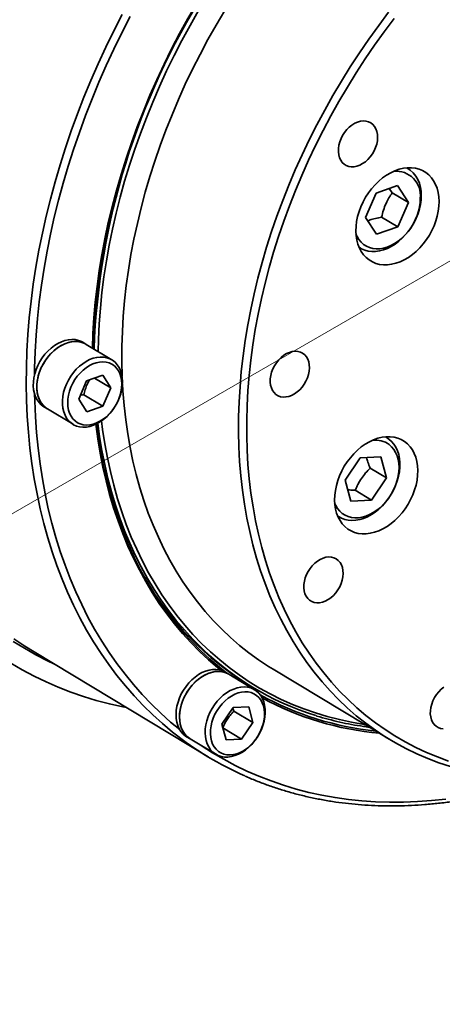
# Model space of a CAD drawing. Header units: millimetres. Extents: x -10540 to 6039, y -7467 to 6433.
# Tile 227 of 236: x 5878.72 to 5887.48, y -6901.95 to -6881.56. Entities that reach past the tile are written whole.
import ezdxf

# ---------------------------------------------------------------- set-up
doc = ezdxf.new("R2010")
doc.units = ezdxf.units.MM
doc.header["$LTSCALE"] = 8
doc.layers.add('1轮廓实线层', color=7, linetype='Continuous', lineweight=18)

msp = doc.modelspace()

# ---------------------------------------------------------------- linework, layer by layer
at = {"color": 7, "linetype": 'Continuous', "lineweight": 35}
for p, q in [((5886.768, -6884.639), (5886.741, -6884.623)), ((5885.887, -6885.651), (5886.107, -6885.146)), ((5886.107, -6885.146), (5886.549, -6884.992)), ((5886.437, -6885.14), (5886.372, -6885.054)), ((5886.437, -6885.14), (5886.773, -6885.342)), ((5886.549, -6884.992), (5886.773, -6885.342)), ((5886.773, -6885.342), (5886.553, -6885.846)), ((5886.111, -6886), (5885.887, -6885.651)), ((5886.218, -6885.644), (5886.553, -6885.846)), ((5886.553, -6885.846), (5886.111, -6886)), ((5885.75, -6886.267), (5885.777, -6886.284)), ((5880.098, -6888.279), (5880.026, -6888.236)), ((5880.629, -6888.599), (5880.098, -6888.279)), ((5879.941, -6889.411), (5880.106, -6889.033)), ((5880.106, -6889.033), (5880.438, -6888.917)), ((5880.268, -6888.977), (5880.605, -6889.18)), ((5880.438, -6888.917), (5880.605, -6889.18)), ((5880.605, -6889.18), (5880.441, -6889.558)), ((5880.109, -6889.673), (5879.941, -6889.411)), ((5880.048, -6889.321), (5880.441, -6889.558)), ((5879.221, -6889.572), (5879.293, -6889.615)), ((5879.293, -6889.615), (5879.824, -6889.935)), ((5880.441, -6889.558), (5880.109, -6889.673)), ((5886.327, -6890.209), (5886.299, -6890.193)), ((5885.461, -6891.088), (5885.772, -6890.63)), ((5885.772, -6890.63), (5886.2, -6890.609)), ((5886.2, -6890.609), (5886.317, -6891.045)), ((5885.982, -6890.843), (5886.317, -6891.045)), ((5885.577, -6891.524), (5885.461, -6891.088)), ((5886.317, -6891.045), (5886.006, -6891.503)), ((5885.67, -6891.301), (5886.006, -6891.503)), ((5886.006, -6891.503), (5885.577, -6891.524)), ((5885.308, -6891.838), (5885.335, -6891.854)), ((5879.016, -6894.647), (5882.627, -6896.823)), ((5883.055, -6895.112), (5882.983, -6895.068)), ((5883.586, -6895.431), (5883.055, -6895.112)), ((5883.969, -6895.005), (5886.388, -6896.463)), ((5883.474, -6895.337), (5883.546, -6895.38)), ((5882.909, -6896.144), (5883.143, -6895.801)), ((5883.159, -6895.875), (5883.135, -6895.813)), ((5883.143, -6895.801), (5883.464, -6895.785)), ((5883.159, -6895.875), (5883.552, -6896.112)), ((5883.464, -6895.785), (5883.552, -6896.112)), ((5882.997, -6896.471), (5882.909, -6896.144)), ((5883.552, -6896.112), (5883.318, -6896.455)), ((5882.93, -6896.221), (5883.318, -6896.455)), ((5882.178, -6896.404), (5882.25, -6896.448)), ((5882.25, -6896.448), (5882.781, -6896.768)), ((5883.318, -6896.455), (5882.997, -6896.471))]:
    msp.add_line(p, q, dxfattribs=at)
at = {"color": 7, "linetype": 'Continuous', "lineweight": 35, "flags": 128}
for points in [[(5880.225, -6888.356), (5880.236, -6888.056), (5880.256, -6887.733), (5880.284, -6887.408), (5880.322, -6887.08), (5880.367, -6886.752), (5880.422, -6886.422), (5880.484, -6886.091), (5880.555, -6885.759), (5880.635, -6885.428), (5880.722, -6885.096), (5880.818, -6884.764), (5880.922, -6884.433), (5881.034, -6884.104), (5881.154, -6883.775), (5881.281, -6883.448), (5881.416, -6883.122), (5881.559, -6882.799), (5881.709, -6882.478), (5881.866, -6882.16), (5882.031, -6881.845), (5882.202, -6881.533), (5882.381, -6881.225), (5882.536, -6880.968)], [(5878.856, -6889.102), (5878.859, -6888.763), (5878.87, -6888.421), (5878.89, -6888.077), (5878.918, -6887.731), (5878.956, -6887.382), (5879.001, -6887.033), (5879.055, -6886.681), (5879.118, -6886.329), (5879.189, -6885.976), (5879.268, -6885.623), (5879.356, -6885.269), (5879.451, -6884.915), (5879.555, -6884.562), (5879.667, -6884.21), (5879.787, -6883.858), (5879.915, -6883.508), (5880.05, -6883.159), (5880.194, -6882.812), (5880.344, -6882.467), (5880.503, -6882.124), (5880.668, -6881.784), (5880.841, -6881.447)], [(5881.008, -6881.493), (5880.836, -6881.828), (5880.67, -6882.166), (5880.512, -6882.507), (5880.362, -6882.85), (5880.219, -6883.196), (5880.083, -6883.543), (5879.955, -6883.891), (5879.835, -6884.241), (5879.723, -6884.592), (5879.619, -6884.944), (5879.524, -6885.296), (5879.436, -6885.648), (5879.357, -6886), (5879.286, -6886.351), (5879.223, -6886.702), (5879.169, -6887.052), (5879.124, -6887.4), (5879.087, -6887.747), (5879.058, -6888.092), (5879.038, -6888.435), (5879.027, -6888.775), (5879.025, -6888.916)], [(5882.423, -6881.364), (5882.248, -6881.673), (5882.079, -6881.984), (5881.917, -6882.299), (5881.762, -6882.617), (5881.615, -6882.938), (5881.475, -6883.261), (5881.343, -6883.586), (5881.219, -6883.912), (5881.102, -6884.24), (5880.994, -6884.57), (5880.893, -6884.9), (5880.801, -6885.23), (5880.717, -6885.561), (5880.641, -6885.892), (5880.574, -6886.222), (5880.515, -6886.551), (5880.465, -6886.88), (5880.423, -6887.207), (5880.39, -6887.532), (5880.365, -6887.856), (5880.349, -6888.177), (5880.343, -6888.427)], [(5882.966, -6881.368), (5882.789, -6881.667), (5882.619, -6881.969), (5882.455, -6882.274), (5882.299, -6882.583), (5882.15, -6882.894), (5882.009, -6883.208), (5881.875, -6883.525), (5881.748, -6883.843), (5881.63, -6884.163), (5881.519, -6884.484), (5881.416, -6884.806), (5881.321, -6885.129), (5881.235, -6885.452), (5881.157, -6885.775), (5881.087, -6886.098), (5881.025, -6886.42), (5880.972, -6886.742), (5880.928, -6887.062), (5880.892, -6887.381), (5880.864, -6887.698), (5880.846, -6888.012), (5880.835, -6888.325), (5880.834, -6888.634), (5880.841, -6888.941), (5880.841, -6888.948)], [(5887.642, -6897.024), (5887.405, -6896.945), (5887.173, -6896.856), (5886.945, -6896.757), (5886.723, -6896.649), (5886.506, -6896.532), (5886.294, -6896.405), (5886.088, -6896.269), (5885.888, -6896.124), (5885.694, -6895.97), (5885.506, -6895.807), (5885.325, -6895.635), (5885.151, -6895.455), (5884.983, -6895.266), (5884.822, -6895.07), (5884.668, -6894.866), (5884.522, -6894.653), (5884.382, -6894.434), (5884.251, -6894.207), (5884.127, -6893.973), (5884.011, -6893.732), (5883.903, -6893.484), (5883.803, -6893.231), (5883.711, -6892.971), (5883.627, -6892.705), (5883.552, -6892.433), (5883.484, -6892.156), (5883.426, -6891.875), (5883.376, -6891.588), (5883.334, -6891.297), (5883.301, -6891.001), (5883.276, -6890.702), (5883.26, -6890.399), (5883.253, -6890.092), (5883.255, -6889.783), (5883.265, -6889.47), (5883.284, -6889.156), (5883.311, -6888.839), (5883.347, -6888.52), (5883.391, -6888.2), (5883.444, -6887.878), (5883.506, -6887.556), (5883.576, -6887.233), (5883.654, -6886.91), (5883.741, -6886.587), (5883.835, -6886.264), (5883.938, -6885.942), (5884.049, -6885.621), (5884.168, -6885.301), (5884.294, -6884.983), (5884.428, -6884.666), (5884.57, -6884.352), (5884.719, -6884.041), (5884.875, -6883.732), (5885.038, -6883.427), (5885.208, -6883.125), (5885.385, -6882.826), (5885.569, -6882.532), (5885.758, -6882.242), (5885.954, -6881.957), (5886.157, -6881.676), (5886.364, -6881.401)], [(5886.478, -6881.532), (5886.272, -6881.806), (5886.072, -6882.085), (5885.878, -6882.369), (5885.69, -6882.657), (5885.509, -6882.95), (5885.334, -6883.247), (5885.166, -6883.547), (5885.004, -6883.851), (5884.85, -6884.158), (5884.703, -6884.467), (5884.564, -6884.78), (5884.432, -6885.094), (5884.307, -6885.41), (5884.191, -6885.728), (5884.082, -6886.047), (5883.981, -6886.367), (5883.889, -6886.688), (5883.804, -6887.009), (5883.728, -6887.33), (5883.66, -6887.651), (5883.6, -6887.97), (5883.549, -6888.29), (5883.506, -6888.607), (5883.472, -6888.923), (5883.447, -6889.238), (5883.43, -6889.55), (5883.422, -6889.859), (5883.422, -6890.166), (5883.431, -6890.47), (5883.449, -6890.77), (5883.475, -6891.066), (5883.51, -6891.359), (5883.553, -6891.647), (5883.605, -6891.931), (5883.665, -6892.21), (5883.734, -6892.483), (5883.811, -6892.752), (5883.896, -6893.014), (5883.989, -6893.271), (5884.091, -6893.521), (5884.2, -6893.765), (5884.318, -6894.003), (5884.443, -6894.233), (5884.575, -6894.457), (5884.715, -6894.673), (5884.863, -6894.882), (5885.018, -6895.082), (5885.18, -6895.275), (5885.348, -6895.46), (5885.524, -6895.636), (5885.706, -6895.804), (5885.894, -6895.963), (5886.088, -6896.114), (5886.289, -6896.255), (5886.495, -6896.387), (5886.707, -6896.51), (5886.925, -6896.624), (5887.147, -6896.728), (5887.375, -6896.823), (5887.607, -6896.908)], [(5885.323, -6884.225), (5885.322, -6884.292), (5885.329, -6884.355), (5885.345, -6884.414), (5885.37, -6884.466), (5885.402, -6884.511), (5885.44, -6884.548), (5885.485, -6884.576), (5885.536, -6884.594), (5885.59, -6884.602), (5885.647, -6884.601), (5885.706, -6884.589), (5885.766, -6884.567), (5885.824, -6884.536), (5885.881, -6884.497), (5885.934, -6884.449), (5885.983, -6884.395), (5886.027, -6884.335), (5886.064, -6884.27), (5886.094, -6884.203), (5886.116, -6884.133), (5886.13, -6884.064), (5886.135, -6883.996), (5886.132, -6883.931), (5886.12, -6883.87), (5886.1, -6883.815), (5886.072, -6883.766), (5886.036, -6883.725), (5885.994, -6883.693), (5885.946, -6883.669), (5885.894, -6883.656), (5885.838, -6883.653), (5885.78, -6883.659), (5885.72, -6883.676), (5885.661, -6883.702), (5885.603, -6883.738), (5885.548, -6883.782), (5885.497, -6883.833), (5885.451, -6883.89), (5885.41, -6883.953), (5885.377, -6884.019), (5885.35, -6884.087), (5885.332, -6884.157), (5885.323, -6884.225)], [(5885.688, -6885.834), (5885.684, -6885.932), (5885.689, -6886.028), (5885.704, -6886.119), (5885.726, -6886.206), (5885.758, -6886.286), (5885.797, -6886.359), (5885.844, -6886.426), (5885.898, -6886.483), (5885.959, -6886.532), (5886.026, -6886.572), (5886.098, -6886.602), (5886.175, -6886.622), (5886.256, -6886.632), (5886.339, -6886.632), (5886.425, -6886.621), (5886.512, -6886.6), (5886.6, -6886.569), (5886.686, -6886.529), (5886.772, -6886.479), (5886.855, -6886.42), (5886.935, -6886.353), (5887.011, -6886.279), (5887.082, -6886.198), (5887.148, -6886.111), (5887.207, -6886.02), (5887.26, -6885.924), (5887.305, -6885.825), (5887.343, -6885.724), (5887.372, -6885.622), (5887.393, -6885.521), (5887.406, -6885.42), (5887.409, -6885.321), (5887.404, -6885.226), (5887.39, -6885.135), (5887.367, -6885.048), (5887.335, -6884.968), (5887.296, -6884.894), (5887.249, -6884.828), (5887.195, -6884.77), (5887.134, -6884.721), (5887.067, -6884.682), (5886.995, -6884.651), (5886.918, -6884.631), (5886.837, -6884.622), (5886.754, -6884.622), (5886.668, -6884.633), (5886.581, -6884.654), (5886.494, -6884.685), (5886.407, -6884.725), (5886.321, -6884.775), (5886.238, -6884.834), (5886.158, -6884.9), (5886.082, -6884.975), (5886.011, -6885.056), (5885.946, -6885.142), (5885.886, -6885.234), (5885.833, -6885.33), (5885.788, -6885.429), (5885.75, -6885.53), (5885.721, -6885.631), (5885.7, -6885.733), (5885.688, -6885.834)], [(5885.687, -6885.995), (5885.71, -6886.046), (5885.748, -6886.109), (5885.793, -6886.163), (5885.845, -6886.21), (5885.903, -6886.247), (5885.966, -6886.275), (5886.034, -6886.293), (5886.106, -6886.301), (5886.18, -6886.299), (5886.256, -6886.287), (5886.334, -6886.265), (5886.411, -6886.233), (5886.487, -6886.192), (5886.561, -6886.142), (5886.633, -6886.084), (5886.7, -6886.019), (5886.763, -6885.947), (5886.82, -6885.87), (5886.872, -6885.788), (5886.916, -6885.702), (5886.953, -6885.613), (5886.982, -6885.523), (5887.003, -6885.433), (5887.016, -6885.344), (5887.02, -6885.256)], [(5887.039, -6885.195), (5887.035, -6885.287), (5887.022, -6885.381), (5887.001, -6885.476), (5886.972, -6885.571), (5886.935, -6885.665), (5886.89, -6885.756), (5886.838, -6885.845), (5886.78, -6885.928), (5886.716, -6886.007), (5886.647, -6886.079), (5886.574, -6886.144), (5886.497, -6886.202), (5886.418, -6886.251), (5886.337, -6886.291), (5886.256, -6886.322), (5886.175, -6886.343), (5886.094, -6886.354), (5886.016, -6886.355), (5885.941, -6886.346), (5885.869, -6886.327), (5885.802, -6886.298), (5885.749, -6886.266)], [(5879.221, -6889.572), (5879.219, -6889.571), (5879.166, -6889.532), (5879.119, -6889.484), (5879.079, -6889.429), (5879.047, -6889.366), (5879.023, -6889.296), (5879.008, -6889.221), (5879.001, -6889.141), (5879.002, -6889.058), (5879.013, -6888.973), (5879.032, -6888.887), (5879.059, -6888.801), (5879.095, -6888.717), (5879.137, -6888.635), (5879.187, -6888.557), (5879.243, -6888.484), (5879.304, -6888.417), (5879.369, -6888.356), (5879.438, -6888.304), (5879.51, -6888.259), (5879.583, -6888.224), (5879.657, -6888.198), (5879.73, -6888.183), (5879.802, -6888.177), (5879.871, -6888.181), (5879.937, -6888.196), (5879.998, -6888.221), (5880.026, -6888.236)], [(5879.293, -6889.615), (5879.291, -6889.614), (5879.238, -6889.576), (5879.191, -6889.528), (5879.152, -6889.472), (5879.119, -6889.409), (5879.095, -6889.339), (5879.08, -6889.264), (5879.073, -6889.185), (5879.075, -6889.102), (5879.085, -6889.017), (5879.104, -6888.931), (5879.132, -6888.845), (5879.167, -6888.76), (5879.21, -6888.679), (5879.259, -6888.601), (5879.315, -6888.527), (5879.376, -6888.46), (5879.441, -6888.4), (5879.51, -6888.347), (5879.582, -6888.303), (5879.655, -6888.268), (5879.729, -6888.242), (5879.802, -6888.226), (5879.874, -6888.22), (5879.943, -6888.225), (5880.009, -6888.24), (5880.071, -6888.264), (5880.098, -6888.279)], [(5879.293, -6889.615), (5879.251, -6889.586), (5879.202, -6889.541), (5879.161, -6889.487), (5879.127, -6889.425), (5879.101, -6889.357), (5879.083, -6889.283), (5879.074, -6889.205), (5879.073, -6889.123), (5879.082, -6889.038), (5879.099, -6888.952), (5879.124, -6888.866), (5879.157, -6888.781), (5879.198, -6888.699), (5879.246, -6888.62), (5879.3, -6888.545), (5879.36, -6888.476), (5879.424, -6888.414), (5879.493, -6888.36), (5879.564, -6888.313), (5879.637, -6888.275), (5879.71, -6888.247), (5879.784, -6888.229), (5879.856, -6888.221), (5879.926, -6888.223), (5879.993, -6888.235), (5880.056, -6888.257), (5880.098, -6888.279)], [(5883.91, -6888.994), (5883.909, -6889.061), (5883.917, -6889.124), (5883.933, -6889.182), (5883.957, -6889.234), (5883.989, -6889.279), (5884.028, -6889.316), (5884.073, -6889.344), (5884.123, -6889.363), (5884.178, -6889.371), (5884.235, -6889.369), (5884.294, -6889.358), (5884.353, -6889.336), (5884.412, -6889.305), (5884.468, -6889.265), (5884.522, -6889.218), (5884.571, -6889.163), (5884.614, -6889.103), (5884.651, -6889.039), (5884.681, -6888.971), (5884.704, -6888.902), (5884.718, -6888.833), (5884.723, -6888.765), (5884.72, -6888.7), (5884.708, -6888.639), (5884.688, -6888.583), (5884.659, -6888.535), (5884.624, -6888.494), (5884.582, -6888.461), (5884.534, -6888.438), (5884.482, -6888.425), (5884.426, -6888.421), (5884.367, -6888.428), (5884.308, -6888.445), (5884.249, -6888.471), (5884.191, -6888.506), (5884.136, -6888.55), (5884.085, -6888.601), (5884.038, -6888.659), (5883.998, -6888.721), (5883.964, -6888.787), (5883.938, -6888.856), (5883.92, -6888.925), (5883.91, -6888.994)], [(5880.849, -6889.05), (5880.845, -6889.134), (5880.833, -6889.219), (5880.811, -6889.305), (5880.782, -6889.391), (5880.745, -6889.475), (5880.7, -6889.556), (5880.649, -6889.633), (5880.592, -6889.704), (5880.53, -6889.77), (5880.463, -6889.828), (5880.394, -6889.879), (5880.322, -6889.921), (5880.248, -6889.954), (5880.174, -6889.977), (5880.101, -6889.991), (5880.03, -6889.994), (5879.961, -6889.987), (5879.897, -6889.97), (5879.836, -6889.943), (5879.782, -6889.906), (5879.733, -6889.861), (5879.692, -6889.807), (5879.658, -6889.745), (5879.631, -6889.677), (5879.614, -6889.603), (5879.605, -6889.525), (5879.604, -6889.443), (5879.613, -6889.358), (5879.629, -6889.272), (5879.655, -6889.186), (5879.688, -6889.101), (5879.729, -6889.019), (5879.777, -6888.94), (5879.831, -6888.865), (5879.891, -6888.796), (5879.955, -6888.734), (5880.024, -6888.679), (5880.095, -6888.633), (5880.168, -6888.595), (5880.241, -6888.567), (5880.315, -6888.549), (5880.387, -6888.541), (5880.457, -6888.543), (5880.524, -6888.555), (5880.587, -6888.577), (5880.644, -6888.609), (5880.696, -6888.65), (5880.741, -6888.7), (5880.779, -6888.757), (5880.809, -6888.822), (5880.831, -6888.893), (5880.844, -6888.97), (5880.849, -6889.05)], [(5880.834, -6889.1), (5880.829, -6889.023), (5880.815, -6888.951), (5880.793, -6888.884), (5880.763, -6888.824), (5880.725, -6888.77), (5880.68, -6888.726), (5880.628, -6888.69), (5880.571, -6888.664), (5880.509, -6888.647), (5880.444, -6888.641), (5880.375, -6888.646), (5880.305, -6888.66), (5880.235, -6888.685), (5880.165, -6888.719), (5880.097, -6888.762), (5880.032, -6888.814), (5879.97, -6888.873), (5879.913, -6888.939), (5879.862, -6889.01), (5879.818, -6889.086), (5879.78, -6889.166), (5879.751, -6889.247), (5879.729, -6889.329), (5879.717, -6889.411), (5879.713, -6889.491), (5879.717, -6889.567), (5879.731, -6889.64), (5879.753, -6889.707), (5879.783, -6889.767), (5879.821, -6889.82), (5879.867, -6889.865), (5879.918, -6889.901), (5879.975, -6889.927), (5880.037, -6889.944), (5880.103, -6889.95), (5880.171, -6889.945), (5880.241, -6889.931), (5880.311, -6889.906), (5880.381, -6889.872), (5880.449, -6889.829), (5880.515, -6889.777), (5880.576, -6889.718), (5880.633, -6889.652), (5880.684, -6889.581), (5880.729, -6889.504), (5880.766, -6889.425), (5880.796, -6889.344), (5880.817, -6889.262), (5880.83, -6889.18), (5880.834, -6889.1)], [(5881.913, -6896.328), (5881.886, -6896.307), (5881.678, -6896.133), (5881.476, -6895.95), (5881.28, -6895.759), (5881.091, -6895.559), (5880.908, -6895.351), (5880.733, -6895.135), (5880.565, -6894.912), (5880.404, -6894.68), (5880.25, -6894.441), (5880.104, -6894.195), (5879.966, -6893.942), (5879.835, -6893.681), (5879.712, -6893.414), (5879.597, -6893.141), (5879.49, -6892.861), (5879.391, -6892.575), (5879.3, -6892.284), (5879.218, -6891.987), (5879.144, -6891.684), (5879.078, -6891.376), (5879.021, -6891.064), (5878.972, -6890.747), (5878.932, -6890.426), (5878.9, -6890.1), (5878.877, -6889.771), (5878.862, -6889.438), (5878.856, -6889.102)], [(5880.848, -6889.094), (5880.857, -6889.244), (5880.882, -6889.543), (5880.915, -6889.839), (5880.956, -6890.13), (5881.006, -6890.417), (5881.065, -6890.698), (5881.132, -6890.975), (5881.208, -6891.247), (5881.292, -6891.513), (5881.384, -6891.773), (5881.484, -6892.026), (5881.592, -6892.274), (5881.708, -6892.515), (5881.832, -6892.749), (5881.963, -6892.976), (5882.102, -6893.195), (5882.249, -6893.408), (5882.402, -6893.612), (5882.563, -6893.809), (5882.731, -6893.997), (5882.906, -6894.177), (5883.087, -6894.349), (5883.275, -6894.512), (5883.469, -6894.666), (5883.669, -6894.811), (5883.875, -6894.947), (5883.969, -6895.005)], [(5879.027, -6889.308), (5879.03, -6889.447), (5879.045, -6889.778), (5879.068, -6890.106), (5879.1, -6890.43), (5879.14, -6890.75), (5879.189, -6891.065), (5879.246, -6891.376), (5879.312, -6891.682), (5879.386, -6891.983), (5879.468, -6892.278), (5879.559, -6892.569), (5879.658, -6892.853), (5879.765, -6893.131), (5879.88, -6893.403), (5880.003, -6893.668), (5880.134, -6893.927), (5880.272, -6894.178), (5880.418, -6894.423), (5880.572, -6894.66), (5880.733, -6894.89), (5880.901, -6895.112), (5881.076, -6895.326), (5881.258, -6895.532), (5881.447, -6895.73), (5881.642, -6895.919), (5881.845, -6896.1), (5882.035, -6896.258)], [(5880.415, -6889.865), (5880.437, -6890.039), (5880.481, -6890.336), (5880.535, -6890.628), (5880.597, -6890.915), (5880.667, -6891.198), (5880.746, -6891.475), (5880.833, -6891.746), (5880.928, -6892.011), (5881.031, -6892.27), (5881.143, -6892.523), (5881.262, -6892.769), (5881.389, -6893.008), (5881.524, -6893.24), (5881.666, -6893.464), (5881.816, -6893.682), (5881.973, -6893.891), (5882.138, -6894.092), (5882.309, -6894.286), (5882.487, -6894.471), (5882.672, -6894.647), (5882.863, -6894.815), (5883.061, -6894.974), (5883.265, -6895.124), (5883.475, -6895.265), (5883.69, -6895.396), (5883.911, -6895.519), (5884.137, -6895.632), (5884.369, -6895.735), (5884.605, -6895.829), (5884.846, -6895.912), (5885.092, -6895.986), (5885.342, -6896.05), (5885.595, -6896.105), (5885.853, -6896.149), (5885.871, -6896.151)], [(5882.883, -6895.025), (5882.827, -6894.979), (5882.633, -6894.813), (5882.446, -6894.639), (5882.265, -6894.456), (5882.092, -6894.264), (5881.925, -6894.064), (5881.765, -6893.857), (5881.612, -6893.642), (5881.466, -6893.419), (5881.329, -6893.188), (5881.198, -6892.951), (5881.076, -6892.707), (5880.961, -6892.456), (5880.854, -6892.198), (5880.756, -6891.934), (5880.665, -6891.665), (5880.583, -6891.389), (5880.509, -6891.108), (5880.443, -6890.822), (5880.386, -6890.531), (5880.337, -6890.235), (5880.297, -6889.935), (5880.297, -6889.934)], [(5880.311, -6889.927), (5880.35, -6890.22), (5880.4, -6890.516), (5880.457, -6890.808), (5880.523, -6891.094), (5880.598, -6891.376), (5880.681, -6891.651), (5880.772, -6891.921), (5880.871, -6892.185), (5880.979, -6892.443), (5881.094, -6892.694), (5881.217, -6892.938), (5881.349, -6893.176), (5881.487, -6893.406), (5881.634, -6893.628), (5881.787, -6893.843), (5881.948, -6894.051), (5882.116, -6894.25), (5882.291, -6894.441), (5882.473, -6894.623), (5882.661, -6894.797), (5882.856, -6894.963), (5883.012, -6895.085)], [(5882.389, -6894.47), (5882.305, -6894.384), (5882.131, -6894.194), (5881.963, -6893.995), (5881.803, -6893.789), (5881.65, -6893.575), (5881.505, -6893.354), (5881.367, -6893.125), (5881.236, -6892.889), (5881.114, -6892.645), (5880.999, -6892.396), (5880.892, -6892.139), (5880.793, -6891.877), (5880.702, -6891.608), (5880.62, -6891.334), (5880.545, -6891.054), (5880.48, -6890.769), (5880.422, -6890.478), (5880.373, -6890.184), (5880.337, -6889.913)], [(5885.246, -6891.404), (5885.243, -6891.503), (5885.248, -6891.598), (5885.262, -6891.689), (5885.285, -6891.776), (5885.317, -6891.856), (5885.356, -6891.93), (5885.403, -6891.996), (5885.457, -6892.054), (5885.518, -6892.103), (5885.585, -6892.142), (5885.657, -6892.173), (5885.734, -6892.193), (5885.815, -6892.202), (5885.898, -6892.202), (5885.984, -6892.191), (5886.071, -6892.17), (5886.158, -6892.139), (5886.245, -6892.099), (5886.331, -6892.049), (5886.414, -6891.99), (5886.494, -6891.924), (5886.57, -6891.849), (5886.641, -6891.768), (5886.706, -6891.682), (5886.766, -6891.59), (5886.819, -6891.494), (5886.864, -6891.395), (5886.902, -6891.294), (5886.931, -6891.193), (5886.952, -6891.091), (5886.964, -6890.99), (5886.968, -6890.892), (5886.963, -6890.796), (5886.948, -6890.705), (5886.926, -6890.618), (5886.894, -6890.538), (5886.855, -6890.465), (5886.808, -6890.398), (5886.754, -6890.341), (5886.693, -6890.292), (5886.626, -6890.252), (5886.554, -6890.222), (5886.477, -6890.202), (5886.396, -6890.192), (5886.313, -6890.192), (5886.227, -6890.203), (5886.14, -6890.224), (5886.052, -6890.255), (5885.966, -6890.295), (5885.88, -6890.345), (5885.797, -6890.404), (5885.717, -6890.471), (5885.641, -6890.545), (5885.57, -6890.626), (5885.504, -6890.713), (5885.445, -6890.804), (5885.392, -6890.9), (5885.347, -6890.999), (5885.309, -6891.1), (5885.28, -6891.202), (5885.259, -6891.303), (5885.246, -6891.404)], [(5886.37, -6890.239), (5886.425, -6890.288), (5886.473, -6890.345), (5886.514, -6890.41), (5886.547, -6890.481), (5886.572, -6890.56), (5886.589, -6890.643), (5886.597, -6890.731), (5886.596, -6890.822), (5886.587, -6890.916), (5886.569, -6891.011), (5886.543, -6891.106), (5886.509, -6891.2), (5886.467, -6891.293), (5886.417, -6891.382), (5886.362, -6891.468), (5886.3, -6891.548), (5886.233, -6891.623), (5886.161, -6891.691), (5886.085, -6891.751), (5886.007, -6891.804), (5885.927, -6891.848), (5885.845, -6891.882), (5885.764, -6891.907), (5885.683, -6891.922), (5885.604, -6891.926), (5885.527, -6891.921), (5885.454, -6891.906), (5885.385, -6891.88), (5885.322, -6891.845), (5885.308, -6891.836)], [(5886.297, -6890.193), (5886.309, -6890.2), (5886.37, -6890.239)], [(5885.245, -6891.565), (5885.269, -6891.616), (5885.307, -6891.679), (5885.352, -6891.734), (5885.404, -6891.78), (5885.461, -6891.817), (5885.525, -6891.845), (5885.593, -6891.863), (5885.664, -6891.871), (5885.739, -6891.869), (5885.815, -6891.857), (5885.893, -6891.835), (5885.97, -6891.803), (5886.046, -6891.762), (5886.12, -6891.712), (5886.192, -6891.655), (5886.259, -6891.589), (5886.322, -6891.518), (5886.379, -6891.44), (5886.431, -6891.358), (5886.475, -6891.272), (5886.512, -6891.183), (5886.541, -6891.094), (5886.562, -6891.003), (5886.575, -6890.914), (5886.579, -6890.826), (5886.574, -6890.742), (5886.561, -6890.661), (5886.539, -6890.586), (5886.509, -6890.517), (5886.471, -6890.454), (5886.426, -6890.399), (5886.374, -6890.353), (5886.374, -6890.353)], [(5884.608, -6893.254), (5884.606, -6893.321), (5884.614, -6893.384), (5884.63, -6893.442), (5884.655, -6893.495), (5884.686, -6893.54), (5884.725, -6893.577), (5884.77, -6893.604), (5884.821, -6893.623), (5884.875, -6893.631), (5884.932, -6893.63), (5884.991, -6893.618), (5885.051, -6893.596), (5885.109, -6893.565), (5885.166, -6893.526), (5885.219, -6893.478), (5885.268, -6893.424), (5885.312, -6893.363), (5885.349, -6893.299), (5885.379, -6893.231), (5885.401, -6893.162), (5885.415, -6893.093), (5885.42, -6893.025), (5885.417, -6892.96), (5885.405, -6892.899), (5885.385, -6892.844), (5885.357, -6892.795), (5885.321, -6892.754), (5885.279, -6892.721), (5885.231, -6892.698), (5885.179, -6892.685), (5885.123, -6892.681), (5885.065, -6892.688), (5885.005, -6892.705), (5884.946, -6892.731), (5884.888, -6892.767), (5884.833, -6892.81), (5884.782, -6892.862), (5884.736, -6892.919), (5884.695, -6892.981), (5884.662, -6893.048), (5884.635, -6893.116), (5884.617, -6893.186), (5884.608, -6893.254)], [(5879.424, -6894.893), (5879.293, -6894.83), (5879.052, -6894.706), (5878.816, -6894.572), (5878.586, -6894.429)], [(5878.6, -6894.375), (5878.823, -6894.527), (5879.016, -6894.647)], [(5878.535, -6894.882), (5878.773, -6895.021), (5879.016, -6895.15), (5879.264, -6895.27), (5879.518, -6895.38), (5879.776, -6895.481), (5880.039, -6895.572), (5880.306, -6895.653), (5880.578, -6895.724), (5880.853, -6895.785), (5880.93, -6895.8)], [(5882.178, -6896.404), (5882.156, -6896.39), (5882.105, -6896.348), (5882.061, -6896.297), (5882.024, -6896.238), (5881.995, -6896.172), (5881.974, -6896.101), (5881.961, -6896.024), (5881.958, -6895.943), (5881.963, -6895.859), (5881.977, -6895.773), (5881.999, -6895.687), (5882.029, -6895.602), (5882.067, -6895.518), (5882.113, -6895.438), (5882.165, -6895.361), (5882.222, -6895.29), (5882.285, -6895.226), (5882.352, -6895.168), (5882.422, -6895.118), (5882.494, -6895.077), (5882.568, -6895.046), (5882.642, -6895.024), (5882.715, -6895.012), (5882.786, -6895.01), (5882.854, -6895.018), (5882.918, -6895.036), (5882.978, -6895.065), (5882.983, -6895.068)], [(5882.25, -6896.448), (5882.242, -6896.442), (5882.189, -6896.402), (5882.143, -6896.354), (5882.105, -6896.297), (5882.073, -6896.233), (5882.05, -6896.163), (5882.036, -6896.087), (5882.03, -6896.007), (5882.033, -6895.924), (5882.045, -6895.838), (5882.065, -6895.752), (5882.093, -6895.666), (5882.129, -6895.582), (5882.173, -6895.501), (5882.223, -6895.423), (5882.28, -6895.351), (5882.341, -6895.285), (5882.407, -6895.225), (5882.477, -6895.173), (5882.548, -6895.13), (5882.622, -6895.096), (5882.696, -6895.072), (5882.769, -6895.057), (5882.84, -6895.053), (5882.909, -6895.059), (5882.975, -6895.074), (5883.036, -6895.1), (5883.055, -6895.112)], [(5882.25, -6896.448), (5882.228, -6896.433), (5882.177, -6896.391), (5882.133, -6896.34), (5882.096, -6896.282), (5882.067, -6896.216), (5882.046, -6896.144), (5882.034, -6896.067), (5882.03, -6895.986), (5882.035, -6895.902), (5882.049, -6895.817), (5882.071, -6895.731), (5882.101, -6895.645), (5882.14, -6895.562), (5882.185, -6895.481), (5882.237, -6895.405), (5882.294, -6895.334), (5882.357, -6895.269), (5882.424, -6895.211), (5882.494, -6895.162), (5882.567, -6895.121), (5882.64, -6895.089), (5882.714, -6895.067), (5882.787, -6895.055), (5882.858, -6895.053), (5882.926, -6895.062), (5882.99, -6895.08), (5883.05, -6895.108), (5883.055, -6895.112)], [(5883.622, -6895.456), (5883.671, -6895.5), (5883.714, -6895.553), (5883.749, -6895.613), (5883.776, -6895.681), (5883.794, -6895.754), (5883.805, -6895.832), (5883.806, -6895.914), (5883.799, -6895.998), (5883.783, -6896.084), (5883.759, -6896.17), (5883.726, -6896.255), (5883.686, -6896.338), (5883.639, -6896.417), (5883.586, -6896.492), (5883.527, -6896.562), (5883.463, -6896.625), (5883.395, -6896.681), (5883.324, -6896.728), (5883.252, -6896.767), (5883.178, -6896.796), (5883.104, -6896.816), (5883.032, -6896.825), (5882.961, -6896.825), (5882.894, -6896.814), (5882.831, -6896.793), (5882.773, -6896.762), (5882.72, -6896.722), (5882.674, -6896.674), (5882.635, -6896.617), (5882.604, -6896.553), (5882.581, -6896.483), (5882.567, -6896.407), (5882.561, -6896.327), (5882.564, -6896.243), (5882.575, -6896.158), (5882.595, -6896.072), (5882.624, -6895.986), (5882.66, -6895.902), (5882.704, -6895.821), (5882.754, -6895.743), (5882.81, -6895.671), (5882.872, -6895.604), (5882.938, -6895.545), (5883.007, -6895.493), (5883.079, -6895.45), (5883.153, -6895.416), (5883.226, -6895.392), (5883.3, -6895.377), (5883.371, -6895.373), (5883.44, -6895.378), (5883.505, -6895.394), (5883.566, -6895.42), (5883.622, -6895.456)], [(5883.625, -6895.548), (5883.572, -6895.515), (5883.513, -6895.491), (5883.45, -6895.477), (5883.384, -6895.474), (5883.315, -6895.481), (5883.245, -6895.498), (5883.175, -6895.525), (5883.105, -6895.561), (5883.038, -6895.606), (5882.973, -6895.66), (5882.913, -6895.721), (5882.858, -6895.789), (5882.808, -6895.861), (5882.765, -6895.938), (5882.73, -6896.018), (5882.702, -6896.1), (5882.683, -6896.182), (5882.672, -6896.263), (5882.67, -6896.343), (5882.677, -6896.418), (5882.693, -6896.489), (5882.717, -6896.555), (5882.75, -6896.614), (5882.79, -6896.665), (5882.836, -6896.707), (5882.889, -6896.741), (5882.948, -6896.765), (5883.011, -6896.778), (5883.077, -6896.782), (5883.146, -6896.775), (5883.216, -6896.758), (5883.286, -6896.731), (5883.356, -6896.695), (5883.423, -6896.649), (5883.488, -6896.595), (5883.548, -6896.534), (5883.604, -6896.467), (5883.653, -6896.394), (5883.696, -6896.317), (5883.732, -6896.237), (5883.759, -6896.156), (5883.778, -6896.073), (5883.789, -6895.992), (5883.791, -6895.913), (5883.784, -6895.837), (5883.768, -6895.766), (5883.744, -6895.701), (5883.712, -6895.642), (5883.672, -6895.591), (5883.625, -6895.548)], [(5887.509, -6895.377), (5887.454, -6895.421), (5887.402, -6895.472), (5887.356, -6895.529), (5887.316, -6895.592), (5887.282, -6895.658), (5887.256, -6895.727), (5887.238, -6895.796), (5887.228, -6895.865)], [(5887.228, -6895.865), (5887.227, -6895.931), (5887.235, -6895.995), (5887.251, -6896.053), (5887.275, -6896.105), (5887.307, -6896.15), (5887.346, -6896.187), (5887.391, -6896.215), (5887.441, -6896.233), (5887.495, -6896.242)], [(5882.499, -6896.597), (5882.714, -6896.735), (5882.946, -6896.871), (5883.183, -6896.998), (5883.426, -6897.115), (5883.674, -6897.223), (5883.926, -6897.321), (5884.183, -6897.41), (5884.444, -6897.488), (5884.71, -6897.557), (5884.98, -6897.616), (5885.253, -6897.665), (5885.53, -6897.704), (5885.81, -6897.733), (5886.093, -6897.752), (5886.38, -6897.761), (5886.668, -6897.76), (5886.959, -6897.749), (5887.253, -6897.727), (5887.548, -6897.696)]]:
    msp.add_lwpolyline(points, dxfattribs=at)
at = {"color": 7, "linetype": 'Continuous', "lineweight": 35}
for centre, radius, start, end in [((5895.067, -6888.918), 14.817, 147.6072, 177.908), ((5886.518, -6885.197), 0.505, 353.3181, 95.49), ((5886.423, -6885.153), 0.617, 356.1646, 59.2664), ((5886.091, -6890.741), 0.48, 53.8747, 97.3966), ((5886.72, -6890.021), 6.229, 209.6902, 238.5861), ((5886.614, -6890.288), 5.945, 224.7052, 252.7716), ((5886.716, -6890.101), 6.216, 241.0073, 264.2622), ((5886.725, -6890.114), 6.243, 241.4484, 264.9279), ((5886.125, -6891.02), 6.776, 231.5687, 246.125)]:
    msp.add_arc(centre, radius, start, end, dxfattribs=at)
for points, knots in [([(5880.24, -6888.365), (5880.24, -6888.317), (5880.243, -6888.169), (5880.256, -6887.917), (5880.278, -6887.61), (5880.307, -6887.302), (5880.345, -6886.991), (5880.39, -6886.68), (5880.443, -6886.367), (5880.503, -6886.053), (5880.571, -6885.74), (5880.646, -6885.425), (5880.729, -6885.111), (5880.819, -6884.797), (5880.916, -6884.483), (5881.021, -6884.171), (5881.133, -6883.859), (5881.251, -6883.549), (5881.377, -6883.24), (5881.51, -6882.933), (5881.649, -6882.628), (5881.795, -6882.325), (5881.947, -6882.025), (5882.105, -6881.728), (5882.27, -6881.434), (5882.417, -6881.182), (5882.511, -6881.03), (5882.546, -6880.974)], [0, 0, 0, 0, 0.019636, 0.061194, 0.102751, 0.144309, 0.185867, 0.227424, 0.268982, 0.31054, 0.352098, 0.393656, 0.435214, 0.476773, 0.518332, 0.55989, 0.60145, 0.643009, 0.684568, 0.726128, 0.767688, 0.809248, 0.850808, 0.892368, 0.933928, 0.975488, 1, 1, 1, 1]), ([(5886.218, -6885.644), (5886.23, -6885.596), (5886.253, -6885.498), (5886.304, -6885.364), (5886.367, -6885.244), (5886.414, -6885.175), (5886.437, -6885.14)], [0, 0, 0, 0, 0.264595, 0.534927, 0.765333, 1, 1, 1, 1]), ([(5885.932, -6885.721), (5885.964, -6885.709), (5886.033, -6885.683), (5886.133, -6885.66), (5886.198, -6885.648), (5886.218, -6885.644)], [0, 0, 0, 0, 0.366326, 0.802431, 1, 1, 1, 1]), ([(5880.048, -6889.321), (5880.057, -6889.285), (5880.075, -6889.212), (5880.114, -6889.112), (5880.147, -6889.045), (5880.166, -6889.015), (5880.169, -6889.011)], [0, 0, 0, 0, 0.3304984, 0.6681624, 0.9559694, 1, 1, 1, 1]), ([(5879.973, -6889.337), (5879.978, -6889.336), (5880.002, -6889.329), (5880.027, -6889.325), (5880.048, -6889.321)], [0, 0, 0, 0, 0.185546, 1, 1, 1, 1]), ([(5885.982, -6890.843), (5885.964, -6890.801), (5885.932, -6890.725), (5885.911, -6890.655), (5885.903, -6890.624)], [0, 0, 0, 0, 0.56336, 1, 1, 1, 1]), ([(5885.67, -6891.301), (5885.684, -6891.269), (5885.711, -6891.207), (5885.767, -6891.105), (5885.84, -6890.996), (5885.917, -6890.908), (5885.966, -6890.858), (5885.982, -6890.843)], [0, 0, 0, 0, 0.186894, 0.375475, 0.626059, 0.883411, 1, 1, 1, 1]), ([(5885.516, -6891.295), (5885.528, -6891.295), (5885.577, -6891.294), (5885.63, -6891.298), (5885.67, -6891.301)], [0, 0, 0, 0, 0.253066, 1, 1, 1, 1]), ([(5882.926, -6896.219), (5882.945, -6896.176), (5882.978, -6896.102), (5883.044, -6896.003), (5883.103, -6895.932), (5883.144, -6895.891), (5883.159, -6895.875)], [0, 0, 0, 0, 0.341607, 0.588124, 0.841244, 1, 1, 1, 1]), ([(5884.86, -6895.969), (5884.866, -6895.971), (5884.949, -6895.999), (5885.113, -6896.043), (5885.351, -6896.103), (5885.593, -6896.152), (5885.797, -6896.186), (5885.922, -6896.202), (5885.963, -6896.207)], [0, 0, 0, 0, 0.017769, 0.236087, 0.454431, 0.672803, 0.891206, 1, 1, 1, 1]), ([(5883.389, -6897.218), (5883.406, -6897.226), (5883.502, -6897.27), (5883.68, -6897.342), (5883.924, -6897.432), (5884.172, -6897.513), (5884.423, -6897.585), (5884.679, -6897.648), (5884.938, -6897.702), (5885.201, -6897.748), (5885.466, -6897.784), (5885.735, -6897.811), (5886.006, -6897.83), (5886.28, -6897.839), (5886.556, -6897.839), (5886.835, -6897.83), (5887.115, -6897.811), (5887.398, -6897.784), (5887.681, -6897.748), (5887.967, -6897.703), (5888.253, -6897.648), (5888.54, -6897.585), (5888.828, -6897.513), (5889.116, -6897.431), (5889.323, -6897.368), (5889.434, -6897.33), (5889.448, -6897.326)], [0, 0, 0, 0, 0.009866, 0.054471, 0.099082, 0.143698, 0.188323, 0.232956, 0.277598, 0.322251, 0.366914, 0.411588, 0.456273, 0.50097, 0.545677, 0.590395, 0.635123, 0.679861, 0.724608, 0.769364, 0.814128, 0.858899, 0.903677, 0.94846, 0.993249, 1, 1, 1, 1])]:
    msp.add_open_spline(points, degree=3, knots=knots, dxfattribs=at)
at = {"layer": '1轮廓实线层'}
msp.add_line((5889.608, -6885.411), (5860.97, -6901.945), dxfattribs=at)

doc.saveas('drawing.dxf')
